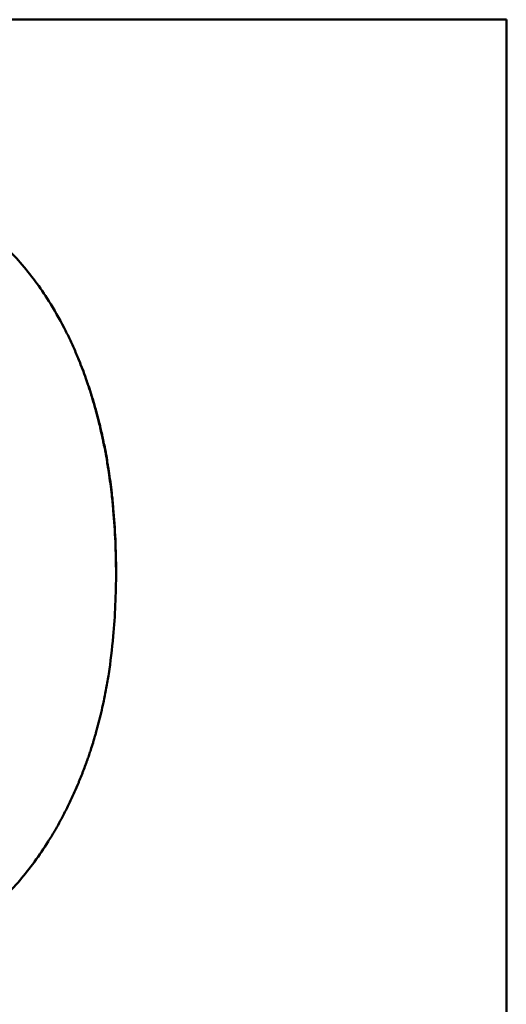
# Model space of a CAD drawing. Header units: inches. Extents: x 3.3 to 58.3, y 0.8 to 38.3.
# Tile 152 of 162: x 40.1667 to 40.2394, y 35.5499 to 35.6969. Entities that reach past the tile are written whole.
import ezdxf

# ---------------------------------------------------------------- set-up
doc = ezdxf.new("R2010")
doc.units = ezdxf.units.IN
doc.header["$MEASUREMENT"] = 0
doc.layers.add('Visible (ANSI)', color=7, linetype='Continuous', lineweight=50)

msp = doc.modelspace()

# ---------------------------------------------------------------- linework, layer by layer
at = {"layer": 'Visible (ANSI)'}
for p, q in [((40.23943, 35.69695), (39.86143, 35.69695)), ((40.23943, 35.26671), (40.23943, 35.69695))]:
    msp.add_line(p, q, dxfattribs=at)
for points, knots in [([(40.12813, 35.67699), (40.12948, 35.67699), (40.13081, 35.67695), (40.13211, 35.67688), (40.13342, 35.6768), (40.1347, 35.67669), (40.13596, 35.67653), (40.13785, 35.6763), (40.13969, 35.67599), (40.14148, 35.67559), (40.14208, 35.67545), (40.14267, 35.67531), (40.14326, 35.67516), (40.14413, 35.67493), (40.145, 35.67468), (40.14585, 35.6744), (40.14614, 35.67431), (40.14642, 35.67422), (40.1467, 35.67412), (40.14712, 35.67398), (40.14754, 35.67383), (40.14796, 35.67368), (40.1483, 35.67355), (40.14865, 35.67342), (40.14899, 35.67328), (40.1494, 35.67312), (40.14981, 35.67295), (40.15021, 35.67278), (40.15028, 35.67275), (40.15035, 35.67272), (40.15041, 35.67269), (40.15062, 35.6726), (40.15082, 35.67251), (40.15102, 35.67242), (40.15122, 35.67233), (40.15141, 35.67224), (40.15161, 35.67215), (40.15174, 35.67208), (40.15188, 35.67202), (40.15201, 35.67196), (40.1524, 35.67177), (40.15279, 35.67158), (40.15318, 35.67138), (40.15344, 35.67124), (40.15369, 35.67111), (40.15395, 35.67097), (40.15471, 35.67056), (40.15546, 35.67013), (40.1562, 35.66967), (40.15669, 35.66937), (40.15718, 35.66906), (40.15766, 35.66874), (40.1591, 35.66778), (40.16048, 35.66673), (40.16181, 35.66561), (40.16358, 35.6641), (40.16526, 35.66246), (40.16683, 35.66066)], [0, 0, 0, 0, 0.166667, 0.166667, 0.166667, 0.333333, 0.333333, 0.333333, 0.583333, 0.583333, 0.583333, 0.666667, 0.666667, 0.666667, 0.791667, 0.791667, 0.791667, 0.833333, 0.833333, 0.833333, 0.895833, 0.895833, 0.895833, 0.947917, 0.947917, 0.947917, 1.010417, 1.010417, 1.010417, 1.020833, 1.020833, 1.020833, 1.052083, 1.052083, 1.052083, 1.083333, 1.083333, 1.083333, 1.104167, 1.104167, 1.104167, 1.166667, 1.166667, 1.166667, 1.208333, 1.208333, 1.208333, 1.333333, 1.333333, 1.333333, 1.416667, 1.416667, 1.416667, 1.666667, 1.666667, 1.666667, 2, 2, 2, 2]), ([(40.16683, 35.66066), (40.1676, 35.65978), (40.16834, 35.65886), (40.16905, 35.6579), (40.16975, 35.65695), (40.17043, 35.65596), (40.17108, 35.65493), (40.17189, 35.65365), (40.17265, 35.65232), (40.17337, 35.65093), (40.17351, 35.65065), (40.17366, 35.65037), (40.1738, 35.65009), (40.17408, 35.64952), (40.17435, 35.64895), (40.17461, 35.64837), (40.17474, 35.64808), (40.17488, 35.64779), (40.175, 35.64749), (40.17526, 35.6469), (40.17551, 35.6463), (40.17575, 35.64569), (40.17587, 35.64539), (40.17599, 35.64508), (40.17611, 35.64478), (40.17629, 35.64431), (40.17646, 35.64385), (40.17663, 35.64337), (40.17677, 35.64298), (40.1769, 35.64258), (40.17704, 35.64218), (40.17719, 35.64174), (40.17733, 35.6413), (40.17747, 35.64085), (40.17751, 35.64073), (40.17755, 35.64061), (40.17758, 35.64048), (40.17766, 35.64024), (40.17773, 35.63999), (40.17781, 35.63974), (40.17788, 35.6395), (40.17795, 35.63925), (40.17802, 35.639), (40.17807, 35.63883), (40.17812, 35.63867), (40.17816, 35.6385), (40.1783, 35.638), (40.17843, 35.63749), (40.17856, 35.63698), (40.17865, 35.63664), (40.17873, 35.6363), (40.17881, 35.63596), (40.17897, 35.63527), (40.17913, 35.63458), (40.17927, 35.63388), (40.17935, 35.63353), (40.17942, 35.63318), (40.17949, 35.63282), (40.17962, 35.63211), (40.17975, 35.6314), (40.17987, 35.63068), (40.17993, 35.63032), (40.17999, 35.62995), (40.18004, 35.62959), (40.18021, 35.6285), (40.18036, 35.62739), (40.18049, 35.62626), (40.18057, 35.62551), (40.18065, 35.62476), (40.18072, 35.62399), (40.18085, 35.62246), (40.18096, 35.62091), (40.18103, 35.61932), (40.18109, 35.61774), (40.18113, 35.61613), (40.18113, 35.61449)], [0, 0, 0, 0, 0.166667, 0.166667, 0.166667, 0.333333, 0.333333, 0.333333, 0.541667, 0.541667, 0.541667, 0.583333, 0.583333, 0.583333, 0.666667, 0.666667, 0.666667, 0.708333, 0.708333, 0.708333, 0.791667, 0.791667, 0.791667, 0.833333, 0.833333, 0.833333, 0.895833, 0.895833, 0.895833, 0.947917, 0.947917, 0.947917, 1.005208, 1.005208, 1.005208, 1.020833, 1.020833, 1.020833, 1.052083, 1.052083, 1.052083, 1.083333, 1.083333, 1.083333, 1.104167, 1.104167, 1.104167, 1.166667, 1.166667, 1.166667, 1.208333, 1.208333, 1.208333, 1.291667, 1.291667, 1.291667, 1.333333, 1.333333, 1.333333, 1.416667, 1.416667, 1.416667, 1.458333, 1.458333, 1.458333, 1.583333, 1.583333, 1.583333, 1.666667, 1.666667, 1.666667, 1.833333, 1.833333, 1.833333, 2, 2, 2, 2]), ([(40.17552, 35.64626), (40.1756, 35.64607), (40.17568, 35.64588), (40.17575, 35.64568), (40.17587, 35.64538), (40.17599, 35.64507), (40.17611, 35.64475), (40.17629, 35.64428), (40.17646, 35.64381), (40.17663, 35.64333), (40.17668, 35.64317), (40.17674, 35.64301), (40.17679, 35.64285), (40.17688, 35.64261), (40.17696, 35.64237), (40.17704, 35.64212), (40.17707, 35.64204), (40.17709, 35.64196), (40.17712, 35.64188), (40.17716, 35.64176), (40.1772, 35.64163), (40.17724, 35.64151), (40.17728, 35.64139), (40.17732, 35.64126), (40.17736, 35.64114), (40.17737, 35.6411), (40.17738, 35.64106), (40.17739, 35.64102), (40.17742, 35.64093), (40.17745, 35.64085), (40.17747, 35.64077), (40.17748, 35.64073), (40.1775, 35.64069), (40.17751, 35.64065), (40.17753, 35.64056), (40.17756, 35.64048), (40.17758, 35.6404), (40.1776, 35.64035), (40.17761, 35.64031), (40.17762, 35.64027), (40.17766, 35.64015), (40.1777, 35.64002), (40.17773, 35.6399), (40.17776, 35.63981), (40.17778, 35.63973), (40.17781, 35.63965), (40.17788, 35.63939), (40.17795, 35.63914), (40.17802, 35.63889), (40.17807, 35.63872), (40.17812, 35.63855), (40.17816, 35.63838), (40.1783, 35.63787), (40.17843, 35.63736), (40.17856, 35.63684), (40.17865, 35.6365), (40.17873, 35.63615), (40.17881, 35.6358), (40.17897, 35.63511), (40.17913, 35.6344), (40.17927, 35.63369), (40.17935, 35.63333), (40.17942, 35.63298), (40.17949, 35.63262), (40.17962, 35.6319), (40.17975, 35.63117), (40.17987, 35.63044), (40.17993, 35.63008), (40.17999, 35.62971), (40.18004, 35.62934), (40.18021, 35.62823), (40.18036, 35.6271), (40.18049, 35.62596), (40.18057, 35.6252), (40.18065, 35.62443), (40.18072, 35.62365), (40.18085, 35.6221), (40.18096, 35.62052), (40.18103, 35.61892), (40.18109, 35.61738), (40.18112, 35.61583), (40.18113, 35.61425)], [0.765653, 0.765653, 0.765653, 0.765653, 0.791667, 0.791667, 0.791667, 0.833333, 0.833333, 0.833333, 0.895833, 0.895833, 0.895833, 0.916667, 0.916667, 0.916667, 0.947917, 0.947917, 0.947917, 0.958333, 0.958333, 0.958333, 0.973958, 0.973958, 0.973958, 0.989583, 0.989583, 0.989583, 0.994792, 0.994792, 0.994792, 1.005208, 1.005208, 1.005208, 1.010417, 1.010417, 1.010417, 1.020833, 1.020833, 1.020833, 1.026042, 1.026042, 1.026042, 1.041667, 1.041667, 1.041667, 1.052083, 1.052083, 1.052083, 1.083333, 1.083333, 1.083333, 1.104167, 1.104167, 1.104167, 1.166667, 1.166667, 1.166667, 1.208333, 1.208333, 1.208333, 1.291667, 1.291667, 1.291667, 1.333333, 1.333333, 1.333333, 1.416667, 1.416667, 1.416667, 1.458333, 1.458333, 1.458333, 1.583333, 1.583333, 1.583333, 1.666667, 1.666667, 1.666667, 1.833333, 1.833333, 1.833333, 1.99196, 1.99196, 1.99196, 1.99196]), ([(40.18113, 35.61449), (40.18113, 35.61281), (40.18109, 35.61117), (40.18102, 35.60957), (40.18095, 35.60796), (40.18085, 35.60639), (40.18071, 35.60485), (40.18054, 35.60293), (40.18031, 35.60106), (40.18003, 35.59924), (40.17997, 35.59888), (40.17991, 35.59852), (40.17985, 35.59816), (40.17973, 35.59744), (40.1796, 35.59673), (40.17946, 35.59602), (40.17939, 35.59567), (40.17932, 35.59532), (40.17925, 35.59498), (40.17914, 35.59446), (40.17902, 35.59394), (40.1789, 35.59343), (40.17878, 35.59292), (40.17866, 35.59241), (40.17853, 35.59191), (40.1784, 35.59141), (40.17826, 35.59091), (40.17812, 35.59042), (40.17808, 35.59026), (40.17803, 35.5901), (40.17798, 35.58993), (40.17791, 35.58969), (40.17784, 35.58944), (40.17776, 35.5892), (40.17774, 35.58912), (40.17771, 35.58904), (40.17769, 35.58896), (40.17758, 35.5886), (40.17746, 35.58824), (40.17734, 35.58788), (40.17731, 35.58776), (40.17727, 35.58765), (40.17723, 35.58753), (40.17715, 35.58729), (40.17707, 35.58705), (40.17699, 35.58682), (40.1769, 35.58659), (40.17682, 35.58635), (40.17674, 35.58612), (40.17668, 35.58596), (40.17663, 35.58581), (40.17657, 35.58566), (40.17646, 35.58535), (40.17634, 35.58504), (40.17622, 35.58474), (40.17617, 35.58458), (40.17611, 35.58443), (40.17605, 35.58428), (40.17593, 35.58398), (40.17581, 35.58368), (40.17569, 35.58338), (40.17563, 35.58323), (40.17556, 35.58308), (40.1755, 35.58293), (40.17532, 35.58249), (40.17513, 35.58205), (40.17493, 35.58161), (40.1748, 35.58132), (40.17467, 35.58103), (40.17454, 35.58074), (40.17427, 35.58017), (40.174, 35.5796), (40.17372, 35.57904), (40.17357, 35.57876), (40.17343, 35.57848), (40.17329, 35.5782), (40.17286, 35.57737), (40.17241, 35.57656), (40.17194, 35.57577), (40.17163, 35.57523), (40.17131, 35.57471), (40.17099, 35.5742), (40.17034, 35.57317), (40.16966, 35.57216), (40.16895, 35.57119), (40.16824, 35.57022), (40.1675, 35.56928), (40.16674, 35.56837)], [0, 0, 0, 0, 0.166667, 0.166667, 0.166667, 0.333333, 0.333333, 0.333333, 0.541667, 0.541667, 0.541667, 0.583333, 0.583333, 0.583333, 0.666667, 0.666667, 0.666667, 0.708333, 0.708333, 0.708333, 0.770833, 0.770833, 0.770833, 0.833333, 0.833333, 0.833333, 0.895833, 0.895833, 0.895833, 0.916667, 0.916667, 0.916667, 0.947917, 0.947917, 0.947917, 0.958333, 0.958333, 0.958333, 1.005208, 1.005208, 1.005208, 1.020833, 1.020833, 1.020833, 1.052083, 1.052083, 1.052083, 1.083333, 1.083333, 1.083333, 1.104167, 1.104167, 1.104167, 1.145833, 1.145833, 1.145833, 1.166667, 1.166667, 1.166667, 1.208333, 1.208333, 1.208333, 1.229167, 1.229167, 1.229167, 1.291667, 1.291667, 1.291667, 1.333333, 1.333333, 1.333333, 1.416667, 1.416667, 1.416667, 1.458333, 1.458333, 1.458333, 1.583333, 1.583333, 1.583333, 1.666667, 1.666667, 1.666667, 1.833333, 1.833333, 1.833333, 2, 2, 2, 2]), ([(40.16674, 35.56837), (40.16596, 35.56749), (40.16515, 35.56664), (40.16432, 35.56583), (40.1635, 35.56503), (40.16264, 35.56425), (40.16176, 35.56351), (40.16066, 35.56259), (40.15952, 35.56172), (40.15834, 35.56091), (40.1581, 35.56075), (40.15786, 35.56059), (40.15762, 35.56043), (40.15715, 35.56012), (40.15666, 35.55981), (40.15617, 35.55951), (40.15592, 35.55936), (40.15568, 35.55922), (40.15543, 35.55907), (40.15493, 35.55878), (40.15442, 35.5585), (40.15391, 35.55823), (40.15366, 35.55809), (40.1534, 35.55796), (40.15314, 35.55783), (40.15275, 35.55763), (40.15236, 35.55744), (40.15197, 35.55725), (40.15164, 35.5571), (40.15131, 35.55694), (40.15097, 35.5568), (40.15057, 35.55662), (40.15017, 35.55644), (40.14976, 35.55627), (40.14969, 35.55625), (40.14962, 35.55622), (40.14955, 35.55619), (40.14935, 35.55611), (40.14914, 35.55602), (40.14894, 35.55594), (40.14873, 35.55586), (40.14852, 35.55578), (40.14832, 35.5557), (40.14818, 35.55565), (40.14804, 35.5556), (40.1479, 35.55555), (40.14748, 35.5554), (40.14706, 35.55525), (40.14664, 35.55511), (40.14636, 35.55501), (40.14607, 35.55492), (40.14579, 35.55483), (40.14522, 35.55465), (40.14465, 35.55448), (40.14407, 35.55432), (40.14378, 35.55424), (40.14348, 35.55416), (40.14319, 35.55408), (40.14261, 35.55393), (40.14202, 35.55379), (40.14142, 35.55366), (40.14112, 35.55359), (40.14082, 35.55353), (40.14052, 35.55347), (40.13962, 35.55328), (40.13871, 35.55312), (40.13778, 35.55298), (40.13716, 35.55288), (40.13654, 35.5528), (40.13591, 35.55272), (40.13466, 35.55257), (40.13338, 35.55246), (40.13209, 35.55238), (40.13079, 35.5523), (40.12947, 35.55227), (40.12813, 35.55227)], [0, 0, 0, 0, 0.166667, 0.166667, 0.166667, 0.333333, 0.333333, 0.333333, 0.541667, 0.541667, 0.541667, 0.583333, 0.583333, 0.583333, 0.666667, 0.666667, 0.666667, 0.708333, 0.708333, 0.708333, 0.791667, 0.791667, 0.791667, 0.833333, 0.833333, 0.833333, 0.895833, 0.895833, 0.895833, 0.947917, 0.947917, 0.947917, 1.010417, 1.010417, 1.010417, 1.020833, 1.020833, 1.020833, 1.052083, 1.052083, 1.052083, 1.083333, 1.083333, 1.083333, 1.104167, 1.104167, 1.104167, 1.166667, 1.166667, 1.166667, 1.208333, 1.208333, 1.208333, 1.291667, 1.291667, 1.291667, 1.333333, 1.333333, 1.333333, 1.416667, 1.416667, 1.416667, 1.458333, 1.458333, 1.458333, 1.583333, 1.583333, 1.583333, 1.666667, 1.666667, 1.666667, 1.833333, 1.833333, 1.833333, 2, 2, 2, 2])]:
    msp.add_open_spline(points, degree=3, knots=knots, dxfattribs=at)

doc.saveas('drawing.dxf')
